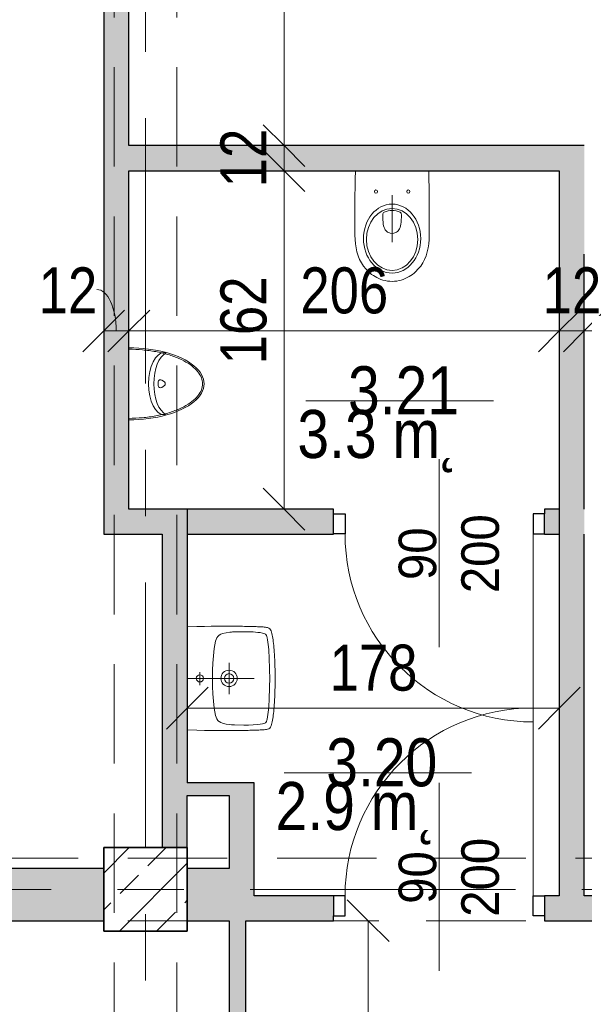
# Model space of a CAD drawing. Header units: centimetres. Extents: x -1737 to 22393, y -8842 to 3760.
# Tile 14 of 44: x -673 to -403, y 1793 to 2265. Entities that reach past the tile are written whole.
import ezdxf

# ---------------------------------------------------------------- set-up
doc = ezdxf.new("R2010")
doc.units = ezdxf.units.CM
doc.linetypes.add('Oś', pattern=[222.25, 127, -31.75, 31.75, -31.75])
doc.linetypes.add('Ukryte', pattern=[71.438, 47.625, -23.813])
for name, color, linetype, lineweight in [('A-ANNO-DIMS', 211, 'Continuous', 13), ('A-ANNO-DIMS-100', 211, 'Continuous', 13), ('A-ANNO-NOTE', 131, 'Continuous', 9), ('A-AREA-IDEN', 2, 'Continuous', 13), ('A-DETL-GENF', 92, 'Continuous', 9), ('A-DETL-HDLN', 90, 'Ukryte', 9), ('A-DETL-MEDM', 33, 'Continuous', 25), ('A-DOOR', 31, 'Continuous', 13), ('A-WALL', 113, 'Continuous', 13), ('P-SANR-FIXT', 6, 'Continuous', 9), ('S-COLS', 52, 'Continuous', 9), ('S-GRID', 1, 'Continuous', 13)]:
    doc.layers.add(name, color=color, linetype=linetype, lineweight=lineweight)
doc.styles.add('Arial', font='arial.ttf', dxfattribs={"width": 0.9, "height": 18})
doc.styles.add('Arial Narrow_1', font='ARIALN.TTF', dxfattribs={"height": 22})
doc.styles.add('Arial_3', font='arial.ttf', dxfattribs={"width": 0.85, "height": 23})
doc.dimstyles.new('Diagonal_1_100__0_1_', dxfattribs={"dimscale": 30.48, "dimtxt": 22.515481, "dimasz": 0.656168, "dimexe": 0.164042, "dimexo": 0.0625, "dimgap": 0.065617, "dimtad": 1, "dimdec": 1, "dimrnd": 0.1, "dimdsep": 46, "dimtxsty": 'Arial Narrow_1', "dimblk1": 'OBLIQUE', "dimblk2": 'OBLIQUE', "dimsah": 1, "dimcen": 0.09, "dimazin": 0, "dimtfac": 1, "dimtdec": 4, "dimtix": 1, "dimtmove": 0, "dimatfit": 3, "dimfxl": 0.164042, "dimfxlon": 1, "dimtvp": 1, "dimtolj": 1, "dimtzin": 0, "dimarcsym": 2})
doc.dimstyles.new('Diagonal_1_100__0_1__1', dxfattribs={"dimscale": 30.48, "dimtxt": 22.515481, "dimasz": 0.656168, "dimexe": 0.164042, "dimexo": 0.0625, "dimgap": 0.065617, "dimtad": 1, "dimdec": 1, "dimrnd": 0.1, "dimdsep": 46, "dimtxsty": 'Arial Narrow_1', "dimblk1": 'OBLIQUE', "dimblk2": 'OBLIQUE', "dimsah": 1, "dimcen": 0.09, "dimazin": 0, "dimtfac": 1, "dimtdec": 4, "dimtix": 1, "dimtmove": 1, "dimatfit": 3, "dimfxl": 0.164042, "dimfxlon": 1, "dimtvp": 1, "dimtolj": 1, "dimtzin": 0, "dimarcsym": 2})
doc.dimstyles.new('Diagonal_1_100__0_1__2', dxfattribs={"dimscale": 30.48, "dimtxt": 22.515481, "dimasz": 0.656168, "dimexe": 0.164042, "dimexo": 0.0625, "dimgap": 0.065617, "dimtad": 1, "dimdec": 1, "dimrnd": 0.1, "dimdsep": 46, "dimtxsty": 'Arial Narrow_1', "dimblk1": 'OBLIQUE', "dimblk2": 'OBLIQUE', "dimsah": 1, "dimcen": 0.09, "dimazin": 0, "dimtfac": 1, "dimtdec": 4, "dimtix": 1, "dimtmove": 2, "dimatfit": 3, "dimfxl": 0.164042, "dimfxlon": 1, "dimtvp": 1, "dimtolj": 1, "dimtzin": 0, "dimarcsym": 2})

# ---------------------------------------------------------------- blocks, each defined once
blk = doc.blocks.new('M_Concrete-Square-Column - 400 x 400mm-V16-3_piętro I __3_90 m_ - stan istniejący')
at = {"layer": 'S-COLS'}
h = blk.add_hatch(dxfattribs=at)
h.set_pattern_fill('FP_17', color=256, style=0, pattern_type=2)
h.set_pattern_definition([(45, (612.623, -1848.326), (-17.67767, 17.67767), []), (45, (630.3, -1848.326), (-17.67767, 17.67767), [12.5, -6.25])])
h.paths.add_polyline_path([(20, -20), (20, 20), (-20, 20), (-20, -20)], flags=0)
at = {"layer": 'S-COLS', "lineweight": 35}
for p, q in [((20, 20), (-20, 20)), ((-20, 20), (-20, -20)), ((20, -20), (20, 20)), ((-20, -20), (20, -20))]:
    blk.add_line(p, q, dxfattribs=at)
blk = doc.blocks.new('DRZWI 1S - Drzwi 90-1815599-3_piętro I __3_90 m_ - stan istniejący')
at = {"layer": 'A-DETL-GENF'}
for p, q in [((-50.5, 5.85), (-50.5, -3.7)), ((-45, 5.85), (-50.5, 5.85)), ((-45, -3.7), (-45, 5.85)), ((50.5, 5.85), (45, 5.85)), ((45, 5.85), (45, -3.7)), ((50.5, -3.7), (50.5, 5.85)), ((-50.5, -3.7), (-45, -3.7)), ((45, -3.7), (50.5, -3.7))]:
    blk.add_line(p, q, dxfattribs=at)
at = {"layer": 'A-DETL-MEDM'}
for p, q in [((-45, 5.85), (-50.5, 5.85)), ((-50.5, 5.85), (-50.5, -3.7)), ((-45, -3.7), (-45, 5.85)), ((45, -3.7), (45, 5.85)), ((45, 5.85), (50.5, 5.85)), ((50.5, 5.85), (50.5, -3.7)), ((-50.5, -3.7), (-45, -3.7)), ((50.5, -3.7), (45, -3.7))]:
    blk.add_line(p, q, dxfattribs=at)
at = {"layer": 'A-DOOR'}
blk.add_line((45, 5.85), (45, 95.85), dxfattribs=at)
blk.add_arc((45, 5.85), 90, 90, 180, dxfattribs=at)
blk = doc.blocks.new('Umywalka koło Nova Pro - Pro 50-1205816-3_piętro I __3_90 m_ - stan istniejący')
at = {"layer": 'P-SANR-FIXT'}
for p, q in [((-5.93, 47.04), (-5.1, 47.15)), ((-5.1, 47.15), (-5.93, 47.04)), ((-5.1, 47.15), (-4.2, 47.25)), ((-4.2, 47.25), (-5.1, 47.15)), ((-4.2, 47.25), (-3.27, 47.36)), ((-3.27, 47.36), (-4.2, 47.25)), ((-3.27, 47.36), (-2.28, 47.44)), ((-2.28, 47.44), (-3.27, 47.36)), ((-2.28, 47.44), (-1.24, 47.52)), ((-1.24, 47.52), (-2.28, 47.44)), ((-1.24, 47.52), (-0.15, 47.63)), ((-0.15, 47.63), (-1.24, 47.52)), ((-0.15, 47.63), (1.05, 47.71)), ((1.05, 47.71), (-0.15, 47.63)), ((1.05, 47.71), (2.3, 47.76)), ((2.3, 47.76), (1.05, 47.71)), ((2.3, 47.76), (3.66, 47.84)), ((3.66, 47.84), (2.3, 47.76)), ((3.66, 47.84), (5.12, 47.89)), ((5.12, 47.89), (3.66, 47.84)), ((5.12, 47.89), (6.72, 47.95)), ((6.72, 47.95), (5.12, 47.89)), ((6.72, 47.95), (8.45, 47.97)), ((8.45, 47.97), (6.72, 47.95)), ((8.45, 47.97), (10.4, 48)), ((10.4, 48), (8.45, 47.97)), ((10.4, 48), (14.63, 48)), ((14.63, 48), (10.4, 48)), ((14.63, 48), (16.55, 47.97)), ((16.55, 47.97), (14.63, 48)), ((16.55, 47.97), (18.31, 47.95)), ((18.31, 47.95), (16.55, 47.97)), ((18.31, 47.95), (19.88, 47.89)), ((19.88, 47.89), (18.31, 47.95)), ((19.88, 47.89), (21.34, 47.84)), ((21.34, 47.84), (19.88, 47.89)), ((21.34, 47.84), (22.7, 47.76)), ((22.7, 47.76), (21.34, 47.84)), ((22.7, 47.76), (23.98, 47.71)), ((23.98, 47.71), (22.7, 47.76)), ((23.98, 47.71), (25.15, 47.63)), ((25.15, 47.63), (23.98, 47.71)), ((25.15, 47.63), (26.24, 47.52)), ((26.24, 47.52), (25.15, 47.63)), ((26.24, 47.52), (27.31, 47.44)), ((27.31, 47.44), (26.24, 47.52)), ((27.31, 47.44), (28.29, 47.36)), ((28.29, 47.36), (27.31, 47.44)), ((28.29, 47.36), (29.23, 47.25)), ((29.23, 47.25), (28.29, 47.36)), ((29.23, 47.25), (30.1, 47.15)), ((30.1, 47.15), (29.23, 47.25)), ((30.1, 47.15), (30.93, 47.04)), ((30.93, 47.04), (30.1, 47.15)), ((-12.14, 42.22), (-12.08, 42.81)), ((-12.08, 42.81), (-12, 43.37)), ((-12, 43.37), (-11.92, 43.87)), ((-11.92, 43.87), (-11.82, 44.38)), ((-11.82, 44.38), (-11.71, 44.67)), ((-11.6, 44.96), (-11.79, 44.38)), ((-11.71, 44.67), (-11.6, 44.96)), ((-11.6, 44.96), (-11.26, 45.47)), ((-11.26, 45.47), (-11.6, 44.96)), ((-11.26, 45.47), (-10.8, 45.84)), ((-10.8, 45.84), (-11.26, 45.47)), ((-10.8, 45.84), (-10.24, 46.11)), ((-10.24, 46.11), (-10.8, 45.84)), ((-10.24, 46.11), (-9.61, 46.32)), ((-9.61, 46.32), (-10.24, 46.11)), ((-9.61, 46.32), (-8.94, 46.51)), ((-8.94, 46.51), (-9.61, 46.32)), ((-9.21, 42.03), (-9.05, 42.59)), ((-9.05, 42.59), (-8.86, 43.1)), ((-8.94, 46.51), (-8.25, 46.64)), ((-8.25, 46.64), (-8.94, 46.51)), ((-8.86, 43.1), (-8.7, 43.34)), ((-8.7, 43.34), (-8.51, 43.55)), ((-8.51, 43.55), (-8.03, 43.85)), ((-8.25, 46.64), (-7.5, 46.8)), ((-7.5, 46.8), (-8.25, 46.64)), ((-8.03, 43.85), (-7.53, 44.06)), ((-7.53, 44.06), (-6.97, 44.22)), ((-7.5, 46.8), (-6.73, 46.91)), ((-6.73, 46.91), (-7.5, 46.8)), ((-6.97, 44.22), (-5.88, 44.43)), ((-6.73, 46.91), (-5.93, 47.04)), ((-5.93, 47.04), (-6.73, 46.91)), ((-5.88, 44.43), (-3.64, 44.75)), ((-3.64, 44.75), (-1.4, 44.94)), ((-1.4, 44.94), (3.1, 45.18)), ((3.1, 45.18), (7.6, 45.31)), ((7.6, 45.31), (9.86, 45.39)), ((9.86, 45.39), (11.04, 45.42)), ((11.04, 45.42), (11.7, 45.42)), ((11.7, 45.42), (12.5, 45.44)), ((12.5, 45.44), (13.3, 45.42)), ((13.3, 45.42), (13.99, 45.42)), ((13.99, 45.42), (15.14, 45.39)), ((15.14, 45.39), (17.4, 45.31)), ((17.4, 45.31), (21.9, 45.18)), ((21.9, 45.18), (26.4, 44.94)), ((26.4, 44.94), (28.64, 44.75)), ((28.64, 44.75), (30.88, 44.43)), ((30.88, 44.43), (31.97, 44.22)), ((30.93, 47.04), (31.76, 46.91)), ((31.76, 46.91), (30.93, 47.04)), ((31.76, 46.91), (32.5, 46.8)), ((32.5, 46.8), (31.76, 46.91)), ((31.97, 44.22), (32.53, 44.06)), ((32.5, 46.8), (33.25, 46.64)), ((33.25, 46.64), (32.5, 46.8)), ((32.53, 44.06), (33.06, 43.85)), ((33.06, 43.85), (33.54, 43.55)), ((33.25, 46.64), (33.97, 46.51)), ((33.97, 46.51), (33.25, 46.64)), ((33.54, 43.55), (33.73, 43.34)), ((33.73, 43.34), (33.86, 43.1)), ((33.86, 43.1), (34.07, 42.59)), ((33.97, 46.51), (34.63, 46.32)), ((34.63, 46.32), (33.97, 46.51)), ((34.07, 42.59), (34.21, 42.03)), ((34.63, 46.32), (35.24, 46.11)), ((35.24, 46.11), (34.63, 46.32)), ((35.24, 46.11), (35.8, 45.84)), ((35.8, 45.84), (35.24, 46.11)), ((35.8, 45.84), (36.28, 45.47)), ((36.28, 45.47), (35.8, 45.84)), ((36.28, 45.47), (36.6, 44.96)), ((36.6, 44.96), (36.28, 45.47)), ((36.6, 44.96), (36.82, 44.38)), ((36.82, 44.38), (36.92, 43.87)), ((36.92, 43.87), (37.03, 43.37)), ((37.03, 43.37), (37.08, 42.81)), ((37.08, 42.81), (37.14, 42.22)), ((-12.32, 37.43), (-12.3, 38.17)), ((-12.3, 38.17), (-12.27, 38.89)), ((-12.27, 38.89), (-12.24, 39.61)), ((-12.24, 39.61), (-12.22, 40.28)), ((-12.22, 40.28), (-12.19, 40.94)), ((-12.19, 40.94), (-12.16, 41.58)), ((-12.16, 41.58), (-12.14, 42.22)), ((-9.71, 37.56), (-9.53, 39.82)), ((-9.53, 39.82), (-9.39, 40.94)), ((-9.39, 40.94), (-9.21, 42.03)), ((12.5, 6), (12.5, 38)), ((34.21, 42.03), (34.39, 40.94)), ((34.39, 40.94), (34.53, 39.82)), ((34.53, 39.82), (34.71, 37.56)), ((37.14, 42.22), (37.16, 41.58)), ((37.16, 41.58), (37.19, 40.94)), ((37.19, 40.94), (37.22, 40.28)), ((37.22, 40.28), (37.24, 39.61)), ((37.24, 39.61), (37.27, 38.89)), ((37.27, 38.89), (37.3, 38.17)), ((37.3, 38.17), (37.32, 37.43)), ((-12.43, 32.39), (-12.4, 33.3)), ((-12.4, 33.88), (-12.38, 35.06)), ((-12.4, 33.3), (-12.4, 33.88)), ((-12.38, 35.06), (-12.35, 35.88)), ((-12.35, 36.65), (-12.32, 37.43)), ((-12.35, 35.88), (-12.35, 36.65)), ((-9.84, 33.06), (-9.79, 35.32)), ((-9.76, 28.56), (-9.84, 33.06)), ((-9.79, 35.32), (-9.71, 37.56)), ((34.71, 37.56), (34.82, 35.32)), ((34.84, 33.06), (34.76, 28.56)), ((34.82, 35.32), (34.84, 33.06)), ((37.32, 37.43), (37.35, 36.65)), ((37.35, 36.65), (37.35, 35.88)), ((37.35, 35.88), (37.38, 35.06)), ((37.38, 35.06), (37.4, 33.88)), ((37.4, 33.88), (37.43, 33.3)), ((37.43, 33.3), (37.43, 32.39)), ((-12.48, 27.81), (-12.46, 29.49)), ((-12.46, 30.5), (-12.43, 31.46)), ((-12.46, 29.49), (-12.46, 30.5)), ((-12.43, 31.46), (-12.43, 32.39)), ((-9.74, 27.87), (-9.76, 28.56)), ((34.76, 28.56), (34.74, 27.87)), ((37.43, 32.39), (37.46, 31.46)), ((37.46, 31.46), (37.46, 30.5)), ((37.46, 30.5), (37.48, 29.49)), ((37.48, 29.49), (37.48, 27.81)), ((-12.51, 24.3), (-12.48, 26.13)), ((-12.48, 22.27), (-12.51, 24.3)), ((-12.48, 26.13), (-12.48, 27.81)), ((-9.71, 27.55), (-9.74, 27.87)), ((-9.69, 27.15), (-9.71, 27.55)), ((-9.61, 26.27), (-9.69, 27.15)), ((-9.37, 24.54), (-9.61, 26.27)), ((-8.91, 22.86), (-9.37, 24.54)), ((20.01, 26), (5.01, 26)), ((34.37, 24.54), (33.91, 22.86)), ((34.63, 26.27), (34.37, 24.54)), ((34.69, 27.15), (34.63, 26.27)), ((34.71, 27.55), (34.69, 27.15)), ((34.74, 27.87), (34.71, 27.55)), ((37.48, 27.81), (37.51, 26.13)), ((37.51, 26.13), (37.51, 22.27)), ((-12.48, 19.98), (-12.48, 22.27)), ((-12.45, 17.35), (-12.48, 19.98)), ((-8.62, 22.03), (-8.91, 22.86)), ((-8.19, 21.26), (-8.62, 22.03)), ((-7.93, 20.91), (-8.19, 21.26)), ((-7.61, 20.62), (-7.93, 20.91)), ((-6.89, 20.14), (-7.61, 20.62)), ((-6.09, 19.8), (-6.89, 20.14)), ((-5.24, 19.53), (-6.09, 19.8)), ((-3.53, 19.16), (-5.24, 19.53)), ((-1.83, 18.89), (-3.53, 19.16)), ((1.66, 18.49), (-1.83, 18.89)), ((26.83, 18.89), (23.34, 18.49)), ((28.56, 19.16), (26.83, 18.89)), ((30.26, 19.53), (28.56, 19.16)), ((31.09, 19.8), (30.26, 19.53)), ((31.89, 20.14), (31.09, 19.8)), ((32.61, 20.62), (31.89, 20.14)), ((32.93, 20.91), (32.61, 20.62)), ((33.19, 21.26), (32.93, 20.91)), ((33.62, 22.03), (33.19, 21.26)), ((33.91, 22.86), (33.62, 22.03)), ((37.48, 19.98), (37.45, 17.35)), ((37.51, 22.27), (37.48, 19.98)), ((-12.4, 14.28), (-12.45, 17.35)), ((-12.32, 10.58), (-12.4, 14.28)), ((5.15, 18.2), (1.66, 18.49)), ((8.64, 18.06), (5.15, 18.2)), ((10.37, 18.01), (8.64, 18.06)), ((14.63, 18.01), (10.37, 18.01)), ((16.36, 18.06), (14.63, 18.01)), ((19.88, 18.2), (16.36, 18.06)), ((23.34, 18.49), (19.88, 18.2)), ((37.4, 14.28), (37.32, 10.58)), ((37.45, 17.35), (37.4, 14.28)), ((-12.19, 6), (-12.32, 10.58)), ((15.72, 12.02), (9.46, 12.02)), ((37.32, 10.58), (37.19, 6))]:
    blk.add_line(p, q, dxfattribs=at)
for centre, radius in [((12.51, 26), 3.92), ((12.51, 26), 2.28), ((12.5, 12.02), 1.72)]:
    blk.add_circle(centre, radius, dxfattribs=at)
blk = doc.blocks.new('DRZWI 1S - Drzwi 90-1815603-3_piętro I __3_90 m_ - stan istniejący')
at = {"layer": 'A-DETL-GENF'}
for p, q in [((-50.5, 3.7), (-45, 3.7)), ((-50.5, -5.85), (-50.5, 3.7)), ((-45, 3.7), (-45, -5.85)), ((45, 3.7), (50.5, 3.7)), ((45, -5.85), (45, 3.7)), ((50.5, 3.7), (50.5, -5.85)), ((-45, -5.85), (-50.5, -5.85)), ((50.5, -5.85), (45, -5.85))]:
    blk.add_line(p, q, dxfattribs=at)
at = {"layer": 'A-DETL-MEDM'}
for p, q in [((-50.5, -5.85), (-50.5, 3.7)), ((-50.5, 3.7), (-45, 3.7)), ((-45, 3.7), (-45, -5.85)), ((45, 3.7), (45, -5.85)), ((50.5, 3.7), (45, 3.7)), ((50.5, -5.85), (50.5, 3.7)), ((-45, -5.85), (-50.5, -5.85)), ((45, -5.85), (50.5, -5.85))]:
    blk.add_line(p, q, dxfattribs=at)
at = {"layer": 'A-DOOR'}
blk.add_line((45, -5.85), (45, -95.85), dxfattribs=at)
blk.add_arc((45, -5.85), 90, 180, 270, dxfattribs=at)
blk = doc.blocks.new('Miska ustępowa Nova Pro - Type 1-1223710-3_piętro I __3_90 m_ - stan istniejący')
at = {"layer": 'P-SANR-FIXT'}
for p, q in [((4.37, 56.71), (3.54, 56.19)), ((5.26, 57.2), (4.37, 56.71)), ((6.17, 57.64), (5.26, 57.2)), ((7.14, 58.04), (6.17, 57.64)), ((8.15, 58.36), (7.14, 58.04)), ((9.18, 58.63), (8.15, 58.36)), ((10.24, 58.83), (9.18, 58.63)), ((11.35, 58.95), (10.24, 58.83)), ((12.51, 59), (11.35, 58.95)), ((13.65, 58.95), (12.51, 59)), ((14.76, 58.83), (13.65, 58.95)), ((15.82, 58.63), (14.76, 58.83)), ((16.85, 58.36), (15.82, 58.63)), ((17.86, 58.04), (16.85, 58.36)), ((18.83, 57.64), (17.86, 58.04)), ((19.74, 57.2), (18.83, 57.64)), ((20.63, 56.71), (19.74, 57.2)), ((21.46, 56.19), (20.63, 56.71)), ((-0.04, 53.06), (-1.2, 51.63)), ((1.27, 54.39), (-0.04, 53.06)), ((1.98, 55.03), (1.27, 54.39)), ((2.72, 55.62), (1.98, 55.03)), ((3.54, 56.19), (2.72, 55.62)), ((22.28, 55.62), (21.46, 56.19)), ((23.02, 55.03), (22.28, 55.62)), ((23.73, 54.39), (23.02, 55.03)), ((25.04, 53.06), (23.73, 54.39)), ((26.2, 51.63), (25.04, 53.06)), ((-3.03, 48.44), (-3.74, 46.72)), ((-2.19, 50.07), (-3.03, 48.44)), ((-1.2, 51.63), (-2.19, 50.07)), ((27.19, 50.07), (26.2, 51.63)), ((28.03, 48.44), (27.19, 50.07)), ((28.74, 46.72), (28.03, 48.44)), ((-4.73, 42.99), (-5.05, 41.02)), ((-4.31, 44.89), (-4.73, 42.99)), ((-3.74, 46.72), (-4.31, 44.89)), ((29.31, 44.89), (28.74, 46.72)), ((29.75, 42.99), (29.31, 44.89)), ((30.05, 41.02), (29.75, 42.99)), ((-5.24, 38.97), (-5.32, 36.85)), ((-5.05, 41.02), (-5.24, 38.97)), ((12.5, 17.77), (12.5, 40.26)), ((30.24, 38.97), (30.05, 41.02)), ((30.32, 36.85), (30.24, 38.97)), ((-5.32, 36.85), (-5.32, 29.36)), ((8.47, 32.41), (8.69, 33.15)), ((8.69, 33.15), (8.96, 33.77)), ((8.96, 33.77), (9.26, 34.31)), ((9.26, 34.31), (9.6, 34.76)), ((9.6, 34.76), (9.97, 35.1)), ((9.97, 35.1), (10.37, 35.4)), ((10.37, 35.4), (10.79, 35.64)), ((10.79, 35.64), (11.21, 35.82)), ((11.21, 35.82), (11.62, 35.94)), ((11.62, 35.94), (12.51, 36.04)), ((12.51, 36.04), (13.38, 35.94)), ((13.38, 35.94), (13.8, 35.82)), ((13.8, 35.82), (14.24, 35.64)), ((14.24, 35.64), (14.63, 35.4)), ((14.63, 35.4), (15.03, 35.1)), ((15.03, 35.1), (15.4, 34.76)), ((15.4, 34.76), (15.74, 34.31)), ((15.74, 34.31), (16.04, 33.77)), ((16.04, 33.77), (16.31, 33.15)), ((16.31, 33.15), (16.53, 32.41)), ((30.32, 29.36), (30.32, 36.85)), ((-5.32, 29.36), (-5.29, 21.78)), ((8.05, 28.3), (8.1, 29.53)), ((8.05, 26.94), (8.05, 28.3)), ((8.1, 29.53), (8.2, 30.61)), ((8.2, 30.61), (8.32, 31.58)), ((8.32, 31.58), (8.47, 32.41)), ((16.53, 32.41), (16.71, 31.58)), ((16.71, 31.58), (16.83, 30.61)), ((16.83, 30.61), (16.9, 29.53)), ((16.9, 29.53), (16.95, 28.3)), ((16.95, 28.3), (16.95, 26.94)), ((30.29, 21.78), (30.32, 29.36)), ((8.1, 26.62), (8.05, 26.94)), ((8.22, 26.32), (8.1, 26.62)), ((8.42, 26.08), (8.22, 26.32)), ((8.67, 25.9), (8.42, 26.08)), ((9.6, 25.56), (8.67, 25.9)), ((10.56, 25.29), (9.6, 25.56)), ((11.53, 25.14), (10.56, 25.29)), ((12.51, 25.09), (11.53, 25.14)), ((13.47, 25.14), (12.51, 25.09)), ((14.44, 25.29), (13.47, 25.14)), ((15.4, 25.56), (14.44, 25.29)), ((16.34, 25.9), (15.4, 25.56)), ((16.58, 26.08), (16.34, 25.9)), ((16.78, 26.32), (16.58, 26.08)), ((16.93, 26.62), (16.78, 26.32)), ((16.95, 26.94), (16.93, 26.62)), ((-5.29, 21.78), (-5.24, 17.94)), ((30.27, 17.94), (30.29, 21.78)), ((-5.24, 17.94), (-5.2, 14.02)), ((30.22, 14.02), (30.27, 17.94)), ((-5.2, 14.02), (-5.15, 10.04)), ((-5.15, 10.04), (-5.05, 6)), ((30.05, 6), (30.15, 10.04)), ((30.15, 10.04), (30.22, 14.02))]:
    blk.add_line(p, q, dxfattribs=at)
for centre in [(4.76, 16), (20.24, 16)]:
    blk.add_circle(centre, 0.752, dxfattribs=at)
for centre, major_axis, ratio in [((12.5, 38.51), (0, 16.5), 0.830338), ((12.5, 38.92), (0, 14.8), 0.83084)]:
    blk.add_ellipse(centre, major_axis=major_axis, ratio=ratio, dxfattribs=at)
blk = doc.blocks.new('pisuar - Type 1-1215861-3_piętro I __3_90 m_ - stan istniejący')
at = {"layer": 'P-SANR-FIXT'}
for p, q in [((-2.42, 22.84), (-2.1, 23.79)), ((27.1, 23.79), (27.42, 22.84)), ((11.62, 23.02), (10.75, 21.85)), ((11.63, 20.1), (13.37, 20.1)), ((14.25, 21.85), (13.38, 23.02))]:
    blk.add_line(p, q, dxfattribs=at)
for centre, start, end in [((11.63, 21.2), 143.1177, 270), ((12.5, 22.36), 36.8823, 143.1177), ((13.37, 21.2), 270, 36.8823)]:
    blk.add_arc(centre, 1.09, start, end, dxfattribs=at)
for centre, major_axis, ratio, start_param, end_param in [((12.5, 6), (0, 36), 0.478823, 4.712389, 7.853982), ((12.5, 25.29), (14.92, 0), 0.492275, 3.348063, 6.076813), ((12.5, 22.84), (14.92, 0), 0.492275, 3.141593, 6.283185)]:
    blk.add_ellipse(centre, major_axis=major_axis, ratio=ratio, start_param=start_param, end_param=end_param, dxfattribs=at)
blk.add_open_spline([(29.04, 6), (29.04, 8.2), (28.84, 12.59), (27.98, 18.95), (26.57, 24.86), (24.67, 30.11), (22.35, 34.52), (19.71, 37.93), (16.87, 40.22), (13.96, 41.35), (11.04, 41.35), (8.13, 40.22), (5.29, 37.93), (2.65, 34.52), (0.33, 30.11), (-1.57, 24.86), (-2.98, 18.95), (-3.84, 12.59), (-4.04, 8.2), (-4.04, 6)], degree=3, dxfattribs=at)
blk = doc.blocks.new('DIMBLOCK62-3_piętro I __3_90 m_ - stan istniejący')
at = {"layer": 'A-ANNO-DIMS-100'}
for p, q in [((-506.04, 1833.33), (-516.04, 1843.33)), ((-511.04, 1833.33), (-501.04, 1833.33)), ((-506.04, 1833.33), (-511.04, 1833.33)), ((-506.04, 1383.33), (-506.04, 1833.33)), ((-506.04, 1833.33), (-496.04, 1823.33)), ((-506.04, 1383.33), (-516.04, 1393.33)), ((-511.04, 1383.33), (-501.04, 1383.33)), ((-506.04, 1383.33), (-511.04, 1383.33)), ((-506.04, 1383.33), (-496.04, 1373.33))]:
    blk.add_line(p, q, dxfattribs=at)
at = {"layer": 'A-ANNO-DIMS-100', "color": 0, "insert": (-536.48, 1587.42), "char_height": 22, "width": 50.1774, "attachment_point": 1, "rotation": 90, "line_spacing_factor": 0.974696, "style": 'Arial Narrow_1'}
blk.add_mtext('450', dxfattribs=at)
blk = doc.blocks.new('_Oblique')
at = {"color": 0, "linetype": 'ByBlock', "lineweight": -2}
blk.add_line((-0.5, -0.5), (0.5, 0.5), dxfattribs=at)
blk = doc.blocks.new('DIMBLOCK179-3_piętro I __3_90 m_ - stan istniejący')
at = {"layer": 'A-ANNO-DIMS-100'}
for p, q in [((-546.33, 2192.33), (-556.33, 2202.33)), ((-551.33, 2192.33), (-541.33, 2192.33)), ((-546.33, 2192.33), (-551.33, 2192.33)), ((-546.33, 2030.33), (-546.33, 2192.33)), ((-546.33, 2192.33), (-536.33, 2182.33)), ((-546.33, 2030.33), (-556.33, 2040.33)), ((-551.33, 2030.33), (-541.33, 2030.33)), ((-546.33, 2030.33), (-551.33, 2030.33)), ((-546.33, 2030.33), (-536.33, 2020.33))]:
    blk.add_line(p, q, dxfattribs=at)
at = {"layer": 'A-ANNO-DIMS-100', "color": 0, "insert": (-576.76, 2099.62), "char_height": 22, "width": 50.1774, "attachment_point": 1, "rotation": 90, "line_spacing_factor": 0.974696, "style": 'Arial Narrow_1'}
blk.add_mtext('162', dxfattribs=at)
blk = doc.blocks.new('DIMBLOCK180-3_piętro I __3_90 m_ - stan istniejący')
at = {"layer": 'A-ANNO-DIMS-100'}
for p, q in [((-546.33, 2204.33), (-556.33, 2214.33)), ((-546.33, 2192.33), (-556.33, 2202.33)), ((-551.33, 2204.33), (-541.33, 2204.33)), ((-546.33, 2204.33), (-551.33, 2204.33)), ((-546.33, 2192.33), (-546.33, 2204.33)), ((-546.33, 2204.33), (-536.33, 2194.33)), ((-551.33, 2192.33), (-541.33, 2192.33)), ((-546.33, 2192.33), (-551.33, 2192.33)), ((-546.33, 2192.33), (-536.33, 2182.33))]:
    blk.add_line(p, q, dxfattribs=at)
at = {"layer": 'A-ANNO-DIMS-100', "color": 0, "insert": (-576.76, 2184.39), "char_height": 22, "width": 33.4516, "attachment_point": 1, "rotation": 90, "line_spacing_factor": 0.974696, "style": 'Arial Narrow_1'}
blk.add_mtext('12', dxfattribs=at)
blk = doc.blocks.new('DIMBLOCK181-3_piętro I __3_90 m_ - stan istniejący')
at = {"layer": 'A-ANNO-DIMS-100'}
for p, q in [((-546.33, 2704.33), (-556.33, 2714.33)), ((-551.33, 2704.33), (-541.33, 2704.33)), ((-546.33, 2704.33), (-551.33, 2704.33)), ((-546.33, 2204.33), (-546.33, 2704.33)), ((-546.33, 2704.33), (-536.33, 2694.33)), ((-546.33, 2204.33), (-556.33, 2214.33)), ((-551.33, 2204.33), (-541.33, 2204.33)), ((-546.33, 2204.33), (-551.33, 2204.33)), ((-546.33, 2204.33), (-536.33, 2194.33))]:
    blk.add_line(p, q, dxfattribs=at)
at = {"layer": 'A-ANNO-DIMS-100', "color": 0, "insert": (-576.76, 2433.42), "char_height": 22, "width": 50.1774, "attachment_point": 1, "rotation": 90, "line_spacing_factor": 0.974696, "style": 'Arial Narrow_1'}
blk.add_mtext('500', dxfattribs=at)
blk = doc.blocks.new('DIMBLOCK193-3_piętro I __3_90 m_ - stan istniejący')
at = {"layer": 'A-ANNO-DIMS-100'}
for p, q in [((-402.62, 2115.6), (-392.62, 2125.6)), ((-286.62, 2115.6), (-276.62, 2125.6)), ((-402.62, 2110.6), (-402.62, 2120.6)), ((-286.62, 2110.6), (-286.62, 2120.6)), ((-402.62, 2115.6), (-412.62, 2105.6)), ((-286.62, 2115.6), (-402.62, 2115.6)), ((-402.62, 2115.6), (-402.62, 2110.6)), ((-286.62, 2115.6), (-296.62, 2105.6)), ((-286.62, 2115.6), (-286.62, 2110.6))]:
    blk.add_line(p, q, dxfattribs=at)
at = {"layer": 'A-ANNO-DIMS-100', "color": 0, "insert": (-365.53, 2146.04), "char_height": 22, "width": 50.1774, "attachment_point": 1, "line_spacing_factor": 0.974696, "style": 'Arial Narrow_1'}
blk.add_mtext('116', dxfattribs=at)
blk = doc.blocks.new('DIMBLOCK194-3_piętro I __3_90 m_ - stan istniejący')
at = {"layer": 'A-ANNO-DIMS-100'}
for p, q in [((-414.62, 2115.6), (-404.62, 2125.6)), ((-402.62, 2115.6), (-392.62, 2125.6)), ((-414.62, 2110.6), (-414.62, 2120.6)), ((-402.62, 2110.6), (-402.62, 2120.6)), ((-414.62, 2115.6), (-424.62, 2105.6)), ((-402.62, 2115.6), (-414.62, 2115.6)), ((-414.62, 2115.6), (-414.62, 2110.6)), ((-402.62, 2115.6), (-412.62, 2105.6)), ((-402.62, 2115.6), (-402.62, 2110.6))]:
    blk.add_line(p, q, dxfattribs=at)
at = {"layer": 'A-ANNO-DIMS-100', "color": 0, "insert": (-422.56, 2146.04), "char_height": 22, "width": 33.4516, "attachment_point": 1, "line_spacing_factor": 0.974696, "style": 'Arial Narrow_1'}
blk.add_mtext('12', dxfattribs=at)
blk = doc.blocks.new('DIMBLOCK195-3_piętro I __3_90 m_ - stan istniejący')
at = {"layer": 'A-ANNO-DIMS-100'}
for p, q in [((-620.62, 2115.6), (-610.62, 2125.6)), ((-414.62, 2115.6), (-404.62, 2125.6)), ((-620.62, 2110.6), (-620.62, 2120.6)), ((-414.62, 2110.6), (-414.62, 2120.6)), ((-620.62, 2115.6), (-630.62, 2105.6)), ((-414.62, 2115.6), (-620.62, 2115.6)), ((-620.62, 2115.6), (-620.62, 2110.6)), ((-414.62, 2115.6), (-424.62, 2105.6)), ((-414.62, 2115.6), (-414.62, 2110.6))]:
    blk.add_line(p, q, dxfattribs=at)
at = {"layer": 'A-ANNO-DIMS-100', "color": 0, "insert": (-538.53, 2146.04), "char_height": 22, "width": 50.1774, "attachment_point": 1, "line_spacing_factor": 0.974696, "style": 'Arial Narrow_1'}
blk.add_mtext('206', dxfattribs=at)
blk = doc.blocks.new('DIMBLOCK196-3_piętro I __3_90 m_ - stan istniejący')
at = {"layer": 'A-ANNO-DIMS-100'}
for p, q in [((-632.62, 2115.6), (-622.62, 2125.6)), ((-620.62, 2115.6), (-610.62, 2125.6)), ((-632.62, 2110.6), (-632.62, 2120.6)), ((-620.62, 2110.6), (-620.62, 2120.6)), ((-632.62, 2115.6), (-642.62, 2105.6)), ((-620.62, 2115.6), (-632.62, 2115.6)), ((-632.62, 2115.6), (-632.62, 2110.6)), ((-620.62, 2115.6), (-630.62, 2105.6)), ((-620.62, 2115.6), (-620.62, 2110.6))]:
    blk.add_line(p, q, dxfattribs=at)
blk.add_ellipse((-635.89, 2115.6), major_axis=(0, 19.87), ratio=0.466306, start_param=4.712389, end_param=6.283185, dxfattribs=at)
at = {"layer": 'A-ANNO-DIMS-100', "color": 0, "insert": (-663.76, 2146.04), "char_height": 22, "width": 33.4516, "attachment_point": 1, "line_spacing_factor": 0.974696, "style": 'Arial Narrow_1'}
blk.add_mtext('12', dxfattribs=at)
blk = doc.blocks.new('DIMBLOCK201-3_piętro I __3_90 m_ - stan istniejący')
at = {"layer": 'A-ANNO-DIMS-100'}
for p, q in [((-592.62, 1935.05), (-582.62, 1945.05)), ((-414.62, 1935.05), (-404.62, 1945.05)), ((-592.62, 1930.05), (-592.62, 1940.05)), ((-414.62, 1930.05), (-414.62, 1940.05)), ((-592.62, 1935.05), (-602.62, 1925.05)), ((-414.62, 1935.05), (-592.62, 1935.05)), ((-592.62, 1935.05), (-592.62, 1930.05)), ((-414.62, 1935.05), (-424.62, 1925.05)), ((-414.62, 1935.05), (-414.62, 1930.05))]:
    blk.add_line(p, q, dxfattribs=at)
at = {"layer": 'A-ANNO-DIMS-100', "color": 0, "insert": (-524.53, 1965.48), "char_height": 22, "width": 50.1774, "attachment_point": 1, "line_spacing_factor": 0.974696, "style": 'Arial Narrow_1'}
blk.add_mtext('178', dxfattribs=at)
blk = doc.blocks.new('METKA_POMIESZCZENIA2 - Krótka - bez ramki 2-2396683-3_piętro I __3_90 m_ - stan istniejący')
at = {"layer": 'A-AREA-IDEN'}
blk.add_line((0.0976, 0), (-0.8, 0), dxfattribs=at)

msp = doc.modelspace()

# ---------------------------------------------------------------- hatches: boundary and pattern name
at = {"layer": 'A-WALL'}
h = msp.add_hatch(color=9, dxfattribs=at)
h.paths.add_polyline_path([(-632.62, 2018.33), (-620.62, 2018.33), (-620.62, 2308.33), (-632.62, 2308.33), (-632.62, 2157.77)], flags=0)
h.paths.add_polyline_path([(-620.62, 2348.33), (-620.62, 2603.33), (-632.62, 2603.33), (-632.62, 2348.33), (-625.92, 2348.33)], flags=0)
for points in [[(-620.62, 2192.33), (-402.62, 2192.33), (-402.62, 2204.33), (-620.62, 2204.33)], [(-402.62, 1845.33), (-402.62, 2192.33), (-414.62, 2192.33), (-414.62, 1845.33)], [(-620.62, 2018.33), (-592.62, 2018.33), (-592.62, 2030.33), (-620.62, 2030.33)], [(-604.62, 1868.33), (-592.62, 1868.33), (-592.62, 2018.33), (-604.62, 2018.33)], [(-592.62, 1893.33), (-572.62, 1893.33), (-572.62, 1899.33), (-592.62, 1899.33)], [(-572.62, 1845.33), (-560.62, 1845.33), (-560.62, 1899.33), (-572.62, 1899.33), (-572.62, 1858.33)]]:
    msp.add_hatch(color=9, dxfattribs=at).paths.add_polyline_path(points, flags=0)
h = msp.add_hatch(color=9, dxfattribs=at)
h.paths.add_polyline_path([(-592.62, 2018.33), (-522.62, 2018.33), (-522.62, 2030.33), (-592.62, 2030.33)], flags=0)
h.paths.add_polyline_path([(-421.62, 2018.33), (-414.62, 2018.33), (-414.62, 2030.33), (-421.62, 2030.33), (-421.62, 2018.48)], flags=0)
h = msp.add_hatch(color=9, dxfattribs=at)
h.paths.add_polyline_path([(-1192.62, 1833.33), (-632.62, 1833.33), (-632.62, 1858.33), (-1192.62, 1858.33), (-1192.62, 1833.54)], flags=0)
h.paths.add_polyline_path([(-572.62, 1833.33), (-572.62, 1858.33), (-592.62, 1858.33), (-592.62, 1833.33)], flags=0)
h = msp.add_hatch(color=9, dxfattribs=at)
h.paths.add_polyline_path([(-572.62, 1833.33), (-522.62, 1833.33), (-522.62, 1845.33), (-572.62, 1845.33)], flags=0)
h.paths.add_polyline_path([(-421.62, 1833.33), (-396.62, 1833.33), (-396.62, 1845.33), (-421.62, 1845.33), (-421.62, 1835.63)], flags=0)
h.paths.add_polyline_path([(-300.62, 1833.33), (-209.62, 1833.33), (-209.62, 1845.33), (-300.62, 1845.33)], flags=0)
h.paths.add_polyline_path([(-92.69, 1833.33), (-32.62, 1833.33), (-32.62, 1845.33), (-108.62, 1845.33), (-108.62, 1833.33)], flags=0)
h.paths.add_polyline_path([(19.38, 1833.33), (19.38, 1845.33), (7.38, 1845.33), (7.38, 1833.33)], flags=0)
h.paths.add_polyline_path([(100.38, 1833.33), (209.38, 1833.33), (209.38, 1845.33), (100.38, 1845.33), (100.38, 1835.83)], flags=0)
h.paths.add_polyline_path([(347.38, 1833.33), (347.38, 1845.33), (310.38, 1845.33), (310.38, 1833.33)], flags=0)
h.paths.add_polyline_path([(530.38, 1833.33), (530.38, 1845.33), (498.38, 1845.33), (498.38, 1833.33)], flags=0)
h = msp.add_hatch(color=9, dxfattribs=at)
h.paths.add_polyline_path([(-564.62, 1383.33), (-564.62, 1527.83), (-572.62, 1527.83), (-572.62, 1383.33), (-572.12, 1383.33)], flags=0)
h.paths.add_polyline_path([(-564.62, 1678.83), (-564.62, 1833.33), (-572.62, 1833.33), (-572.62, 1678.83), (-572.12, 1678.83)], flags=0)

# ---------------------------------------------------------------- linework, layer by layer
at = {"layer": 'A-ANNO-NOTE', "lineweight": 13}
for p, q in [((-472.12, 2054.33), (-472.12, 1964.33)), ((-472.12, 1809.33), (-472.12, 1899.33))]:
    msp.add_line(p, q, dxfattribs=at)
at = {"layer": 'A-DETL-HDLN'}
for p, q in [((-627.62, 408.33), (-627.62, 2788.33)), ((-627.62, 408.33), (-627.62, 2788.33)), ((-597.62, 408.33), (-597.62, 2788.33)), ((-597.62, 408.33), (-597.62, 2788.33)), ((-1192.62, 1863.33), (1167.38, 1863.33)), ((-1192.62, 1863.33), (1167.38, 1863.33)), ((-1192.62, 1833.33), (1167.38, 1833.33)), ((-1192.62, 1833.33), (1167.38, 1833.33))]:
    msp.add_line(p, q, dxfattribs=at)
at = {"layer": 'A-WALL', "color": 7, "lineweight": 25}
for p, q in [((-632.62, 2308.33), (-632.62, 2018.33)), ((-620.62, 2204.33), (-620.62, 2308.33)), ((-402.62, 2204.33), (-620.62, 2204.33)), ((-620.62, 2030.33), (-620.62, 2192.33)), ((-620.62, 2192.33), (-414.62, 2192.33)), ((-414.62, 2192.33), (-414.62, 1845.33)), ((-402.62, 2030.33), (-402.62, 2152.33)), ((-522.62, 2030.33), (-620.62, 2030.33)), ((-592.62, 2030.33), (-592.62, 1899.33)), ((-522.62, 2028.03), (-522.62, 2030.33)), ((-414.62, 2030.33), (-421.62, 2030.33)), ((-421.62, 2030.33), (-421.62, 2028.03)), ((-632.62, 2018.33), (-604.62, 2018.33)), ((-604.62, 2018.33), (-604.62, 1868.33)), ((-592.62, 2018.33), (-522.62, 2018.33)), ((-522.62, 2018.33), (-522.62, 2018.48)), ((-421.62, 2018.48), (-421.62, 2018.33)), ((-421.62, 2018.33), (-414.62, 2018.33)), ((-402.62, 1845.33), (-402.62, 2018.33)), ((-560.62, 1899.33), (-592.62, 1899.33)), ((-560.62, 1845.33), (-560.62, 1899.33)), ((-592.62, 1868.33), (-592.62, 1893.33)), ((-592.62, 1893.33), (-572.62, 1893.33)), ((-572.62, 1893.33), (-572.62, 1858.33)), ((-632.62, 1858.33), (-1192.62, 1858.33)), ((-572.62, 1858.33), (-592.62, 1858.33)), ((-522.62, 1845.33), (-560.62, 1845.33)), ((-522.62, 1845.18), (-522.62, 1845.33)), ((-414.62, 1845.33), (-421.62, 1845.33)), ((-421.62, 1845.33), (-421.62, 1845.18)), ((-396.62, 1845.33), (-402.62, 1845.33)), ((-1192.62, 1833.33), (-632.62, 1833.33)), ((-592.62, 1833.33), (-572.62, 1833.33)), ((-572.62, 1833.33), (-572.62, 1678.83)), ((-564.62, 1833.33), (-522.62, 1833.33)), ((-564.62, 1678.83), (-564.62, 1833.33)), ((-522.62, 1833.33), (-522.62, 1835.63)), ((-421.62, 1835.63), (-421.62, 1833.33)), ((-421.62, 1833.33), (-396.62, 1833.33))]:
    msp.add_line(p, q, dxfattribs=at)
at = {"layer": 'S-GRID', "linetype": 'Oś'}
for p, q in [((-612.62, 2884.27), (-612.62, 27.13)), ((1342.46, 1848.33), (-1368.76, 1848.33))]:
    msp.add_line(p, q, dxfattribs=at)

# ---------------------------------------------------------------- block references
at = {"layer": 'A-AREA-IDEN', "xscale": 99.99999999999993, "yscale": 99.99999999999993, "zscale": 99.99999999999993}
for p in [(-455.91, 2082.19), (-466.34, 1904.12)]:
    msp.add_blockref('METKA_POMIESZCZENIA2 - Krótka - bez ramki 2-2396683-3_piętro I __3_90 m_ - stan istniejący', p, dxfattribs=at)
at = {"layer": 'A-DOOR'}
for name, p in [('DRZWI 1S - Drzwi 90-1815603-3_piętro I __3_90 m_ - stan istniejący', (-472.12, 2024.33)), ('DRZWI 1S - Drzwi 90-1815599-3_piętro I __3_90 m_ - stan istniejący', (-472.12, 1839.33))]:
    msp.add_blockref(name, p, dxfattribs=at)
at = {"layer": 'P-SANR-FIXT'}
for name, p, rotation in [('Miska ustępowa Nova Pro - Type 1-1223710-3_piętro I __3_90 m_ - stan istniejący', (-482.12, 2198.33), 180), ('pisuar - Type 1-1215861-3_piętro I __3_90 m_ - stan istniejący', (-626.62, 2102.83), 270.0000000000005), ('Umywalka koło Nova Pro - Pro 50-1205816-3_piętro I __3_90 m_ - stan istniejący', (-598.62, 1961.83), 270.0000000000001)]:
    msp.add_blockref(name, p, dxfattribs=dict(at, rotation=rotation))
at = {"layer": 'S-COLS'}
msp.add_blockref('M_Concrete-Square-Column - 400 x 400mm-V16-3_piętro I __3_90 m_ - stan istniejący', (-612.62, 1848.33), dxfattribs=at)

# ---------------------------------------------------------------- texts
at = {"layer": 'A-ANNO-NOTE', "lineweight": 211, "char_height": 18, "attachment_point": 5, "rotation": 90, "line_spacing_factor": 0.936439, "style": 'Arial'}
for s, insert, width in [('\\pxqc,t6.35,12.7,19.05,25.4,31.75,38.1,44.45,50.8,57.15,63.5,69.85,76.2,82.55,88.9,95.25,101.6,107.95,114.3,120.65,127,133.35,139.7,146.05,152.4,158.75,165.1,171.45,177.8,184.15,190.5,196.85,203.2;{200}', (-452.36, 2009), 38.07), ('\\pxqc,t6.35,12.7,19.05,25.4,31.75,38.1,44.45,50.8,57.15,63.5,69.85,76.2,82.55,88.9,95.25,101.6,107.95,114.3,120.65,127,133.35,139.7,146.05,152.4,158.75,165.1,171.45,177.8,184.15,190.5,196.85,203.2;{90}', (-482.36, 2009), 25.65), ('\\pxqc,t6.35,12.7,19.05,25.4,31.75,38.1,44.45,50.8,57.15,63.5,69.85,76.2,82.55,88.9,95.25,101.6,107.95,114.3,120.65,127,133.35,139.7,146.05,152.4,158.75,165.1,171.45,177.8,184.15,190.5,196.85,203.2;{200}', (-452.36, 1854.11), 38.07), ('\\pxqc,t6.35,12.7,19.05,25.4,31.75,38.1,44.45,50.8,57.15,63.5,69.85,76.2,82.55,88.9,95.25,101.6,107.95,114.3,120.65,127,133.35,139.7,146.05,152.4,158.75,165.1,171.45,177.8,184.15,190.5,196.85,203.2;{90}', (-482.36, 1854.02), 25.65)]:
    msp.add_mtext(s, dxfattribs=dict(at, insert=insert, width=width))
at = {"layer": 'A-AREA-IDEN', "char_height": 23, "line_spacing_factor": 0.936439, "style": 'Arial_3'}
for s, insert, width, attachment_point in [('\\pxqr,t3.69565,7.3913,11.08696,14.78261,18.47826,22.17391,25.86957,29.56522,33.26087,36.95652,40.65217,44.34783,48.04348,51.73913,55.43478,59.13043,62.82609,66.52174,70.21739,73.91304,77.6087,81.30435,85,88.69565,92.3913,96.08696,99.78261,103.47826,107.17391,110.86957,114.56522,118.26087;{3.21}', (-462.56, 2075.41), 52.87, 9), ('\\pxqr,t3.69565,7.3913,11.08696,14.78261,18.47826,22.17391,25.86957,29.56522,33.26087,36.95652,40.65217,44.34783,48.04348,51.73913,55.43478,59.13043,62.82609,66.52174,70.21739,73.91304,77.6087,81.30435,85,88.69565,92.3913,96.08696,99.78261,103.47826,107.17391,110.86957,114.56522,118.26087;{3.3 m˛}', (-462.56, 2077.8), 76.5, 3), ('\\pxqr,t3.69565,7.3913,11.08696,14.78261,18.47826,22.17391,25.86957,29.56522,33.26087,36.95652,40.65217,44.34783,48.04348,51.73913,55.43478,59.13043,62.82609,66.52174,70.21739,73.91304,77.6087,81.30435,85,88.69565,92.3913,96.08696,99.78261,103.47826,107.17391,110.86957,114.56522,118.26087;{3.20}', (-472.99, 1897.34), 52.87, 9), ('\\pxqr,t3.69565,7.3913,11.08696,14.78261,18.47826,22.17391,25.86957,29.56522,33.26087,36.95652,40.65217,44.34783,48.04348,51.73913,55.43478,59.13043,62.82609,66.52174,70.21739,73.91304,77.6087,81.30435,85,88.69565,92.3913,96.08696,99.78261,103.47826,107.17391,110.86957,114.56522,118.26087;{2.9 m˛}', (-472.99, 1899.73), 76.5, 3)]:
    msp.add_mtext(s, dxfattribs=dict(at, insert=insert, width=width, attachment_point=attachment_point))

# ---------------------------------------------------------------- dimensions: what is measured, and where the dimension line sits
at = {"layer": 'A-ANNO-DIMS'}
for base, p1, p2, angle, override, picture, middle in [((-546.33, 2704.33), (-551.33, 2204.33), (-551.33, 2704.33), 90, {"dimpost": '<>', "dimfxl": 500}, 'DIMBLOCK181-3_piętro I __3_90 m_ - stan istniejący', (-559.56, 2454.33)), ((-546.33, 2204.33), (-551.33, 2192.33), (-551.33, 2204.33), 90, {"dimpost": '<>', "dimfxl": 12}, 'DIMBLOCK180-3_piętro I __3_90 m_ - stan istniejący', (-559.37, 2198.33)), ((-620.62, 2115.6), (-414.62, 2110.6), (-620.62, 2110.6), 0, {"dimpost": '<>', "dimfxl": 206}, 'DIMBLOCK195-3_piętro I __3_90 m_ - stan istniejący', (-517.62, 2128.84)), ((-402.62, 2115.6), (-286.62, 2110.6), (-402.62, 2110.6), 0, {"dimpost": '<>', "dimfxl": 116}, 'DIMBLOCK193-3_piętro I __3_90 m_ - stan istniejący', (-344.62, 2128.84)), ((-506.04, 1833.33), (-511.04, 1383.33), (-511.04, 1833.33), 90, {"dimpost": '<>', "dimfxl": 450}, 'DIMBLOCK62-3_piętro I __3_90 m_ - stan istniejący', (-519.28, 1608.33))]:
    dim = msp.add_linear_dim(base=base, p1=p1, p2=p2, angle=angle, dimstyle='Diagonal_1_100__0_1_', override=override, dxfattribs=at)
    dim.commit()
    dim.dimension.update_dxf_attribs({"geometry": picture, "text_midpoint": middle})
dim = msp.add_linear_dim(base=(-546.33, 2192.33), p1=(-551.33, 2030.33), p2=(-551.33, 2192.33), angle=90, dimstyle='Diagonal_1_100__0_1__2', override={"dimpost": '<>', "dimfxl": 162}, dxfattribs=at)
dim.commit()
dim.dimension.update_dxf_attribs({"geometry": 'DIMBLOCK179-3_piętro I __3_90 m_ - stan istniejący', "text_midpoint": (-562.09, 2124.71), "dimtype": 160, "text_rotation": 90})
dim = msp.add_linear_dim(base=(-632.62, 2115.6), p1=(-620.62, 2110.6), p2=(-632.62, 2110.6), angle=0, dimstyle='Diagonal_1_100__0_1__1', override={"dimpost": '<>', "dimfxl": 12}, dxfattribs=at)
dim.commit()
dim.dimension.update_dxf_attribs({"geometry": 'DIMBLOCK196-3_piętro I __3_90 m_ - stan istniejący', "text_midpoint": (-647.04, 2131.37), "dimtype": 160})
for base, p1, p2, override, picture, middle in [((-414.62, 2115.6), (-402.62, 2110.6), (-414.62, 2110.6), {"dimpost": '<>', "dimfxl": 12}, 'DIMBLOCK194-3_piętro I __3_90 m_ - stan istniejący', (-408.62, 2128.65)), ((-592.62, 1935.05), (-414.62, 1930.05), (-592.62, 1930.05), {"dimpost": '<>', "dimfxl": 178}, 'DIMBLOCK201-3_piętro I __3_90 m_ - stan istniejący', (-503.62, 1948.28))]:
    dim = msp.add_linear_dim(base=base, p1=p1, p2=p2, dimstyle='Diagonal_1_100__0_1_', override=override, dxfattribs=at)
    dim.commit()
    dim.dimension.update_dxf_attribs({"geometry": picture, "text_midpoint": middle})

doc.saveas('drawing.dxf')
